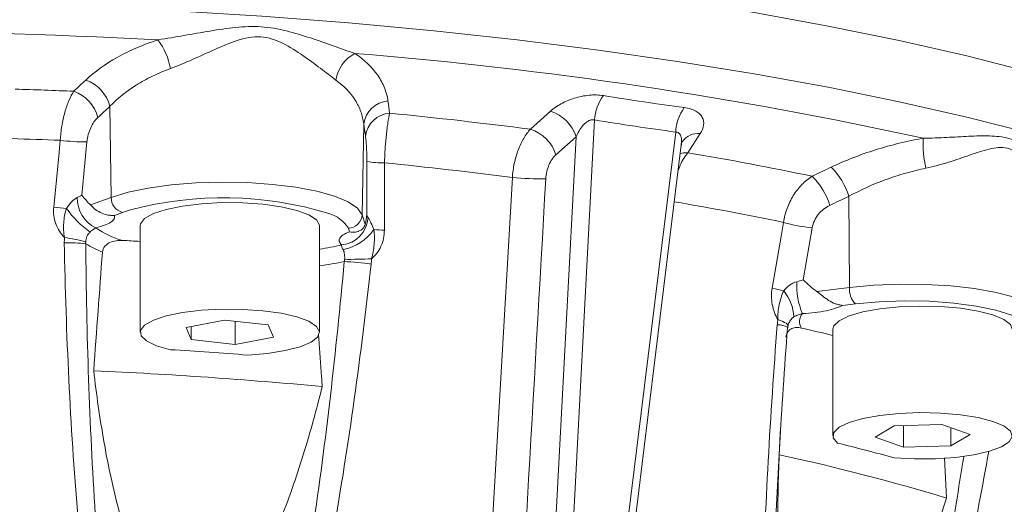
# Model space of a CAD drawing. Header units: millimetres. Extents: x 2 to 244, y -167 to 549.
# Tile 9 of 14: x 137 to 208, y 68 to 103. Entities that reach past the tile are written whole.
import ezdxf

# ---------------------------------------------------------------- set-up
doc = ezdxf.new("R2010")
doc.units = ezdxf.units.MM

msp = doc.modelspace()

# ---------------------------------------------------------------- linework, layer by layer
at = {"color": 7, "linetype": 'Continuous', "lineweight": 15}
for p, q in [((143.652, 97.214), (143.749, 90.61)), ((174.129, 95.55), (175.583, 96.856)), ((162.052, 95.938), (161.934, 89.349)), ((178.771, 96.226), (176.102, 45.614)), ((174.837, 45.659), (177.439, 95.003)), ((177.439, 95.003), (175.982, 93.698)), ((178.497, 45.256), (184.659, 95.346)), ((186.437, 95.234), (185.538, 93.845)), ((141.989, 94.634), (141.609, 90.776)), ((178.997, 45.081), (185.066, 94.419)), ((162.274, 89.343), (162.274, 93.227)), ((197.207, 90.685), (197.257, 84.07)), ((142.252, 90.056), (143.749, 90.61)), ((144.568, 89.512), (143.98, 89.295)), ((161.934, 89.349), (162.161, 88.676)), ((145.843, 88.549), (145.843, 80.821)), ((158.843, 80.821), (158.843, 88.549)), ((161.027, 88.113), (160.938, 88.377)), ((194.548, 88.404), (193.891, 84.618)), ((194.891, 83.785), (197.257, 84.07)), ((197.68, 82.887), (196.75, 82.775)), ((151.958, 81.712), (149.169, 81.181)), ((155.132, 81.353), (151.958, 81.712)), ((152.727, 81.625), (152.727, 79.93)), ((155.517, 80.462), (155.132, 81.353)), ((192.777, 81.167), (192.806, 81.355)), ((149.169, 81.181), (149.554, 80.29)), ((149.554, 81.254), (149.554, 80.29)), ((196.051, 81.046), (196.051, 73.319)), ((149.554, 80.29), (152.727, 79.93)), ((152.727, 79.93), (155.517, 80.462)), ((192.258, 73.648), (192.16, 71.941)), ((200.497, 74.041), (199.108, 73.219)), ((203.94, 74.14), (200.497, 74.041)), ((201.163, 74.06), (201.163, 72.497)), ((205.994, 73.418), (203.94, 74.14)), ((204.605, 73.906), (204.605, 72.597)), ((199.108, 73.219), (201.163, 72.497)), ((204.605, 72.597), (205.994, 73.418)), ((201.163, 72.497), (204.605, 72.597)), ((204.282, 68.804), (204.142, 71.722))]:
    msp.add_line(p, q, dxfattribs=at)
at = {"color": 8, "linetype": 'Continuous', "lineweight": 15}
msp.add_line((145.141, 89.702), (144.568, 89.512), dxfattribs=at)
at = {"color": 7, "linetype": 'Continuous', "lineweight": 15, "flags": 128}
for points in [[(135.351, 109.098), (141.852, 108.884), (148.299, 108.58), (154.672, 108.185), (160.954, 107.702), (167.125, 107.132), (173.168, 106.475), (179.065, 105.736), (184.799, 104.914), (190.352, 104.014), (195.709, 103.037), (200.853, 101.986), (205.77, 100.865), (210.446, 99.676)], [(139.582, 89.894), (139.968, 93.859), (140.054, 94.746)], [(163.551, 93.116), (163.546, 89.125), (163.545, 88.233)], [(143.749, 90.61), (144.967, 90.98), (146.431, 91.286), (148.09, 91.515), (149.885, 91.659), (151.753, 91.715), (153.628, 91.679), (155.444, 91.553), (157.137, 91.341), (158.647, 91.052), (159.922, 90.694), (160.916, 90.281), (161.595, 89.827), (161.934, 89.349)], [(158.843, 88.549), (158.84, 88.595), (158.623, 88.982), (158.067, 89.346), (157.201, 89.666), (156.073, 89.926), (154.743, 90.112), (153.284, 90.213), (151.774, 90.225), (150.294, 90.145), (148.926, 89.98), (147.742, 89.737), (146.806, 89.43), (146.169, 89.075), (145.867, 88.692), (145.843, 88.549)], [(191.652, 84.033), (192.324, 87.924), (192.474, 88.794)], [(209.663, 79.785), (210.265, 80.233), (210.504, 80.704), (210.371, 81.177), (209.871, 81.633), (209.024, 82.054), (207.867, 82.422), (206.445, 82.721), (204.82, 82.941), (203.056, 83.07), (201.228, 83.104), (199.411, 83.042), (197.68, 82.887)], [(153.639, 79.173), (155.075, 79.295), (156.362, 79.499), (157.433, 79.775), (158.229, 80.107), (158.706, 80.478), (158.84, 80.868), (158.623, 81.255), (158.067, 81.618), (157.201, 81.939), (156.073, 82.199), (154.743, 82.385), (153.284, 82.486), (151.774, 82.497), (150.294, 82.418), (148.926, 82.252), (147.742, 82.009), (146.806, 81.702), (146.169, 81.348), (145.867, 80.965), (145.913, 80.574), (146.308, 80.196), (147.028, 79.853), (148.036, 79.561)], [(209.051, 81.046), (208.918, 81.385), (208.443, 81.756), (207.65, 82.089), (206.582, 82.366), (205.296, 82.571), (203.862, 82.694), (202.356, 82.728), (200.862, 82.671), (199.458, 82.526), (198.222, 82.301), (197.22, 82.008), (196.505, 81.664), (196.117, 81.286), (196.051, 81.046)], [(192.777, 81.168), (192.777, 81.167), (192.758, 81.146)], [(200.489, 71.723), (201.968, 71.643), (203.478, 71.654), (204.938, 71.754), (206.269, 71.939), (207.4, 72.198), (208.268, 72.518), (208.828, 72.881), (209.048, 73.268), (208.918, 73.658), (208.443, 74.029), (207.65, 74.362), (206.582, 74.638), (205.296, 74.844), (203.862, 74.966), (202.356, 75), (200.862, 74.943), (199.458, 74.798), (198.222, 74.574), (197.22, 74.281), (196.505, 73.936), (196.117, 73.559), (196.077, 73.168), (196.387, 72.785)]]:
    msp.add_lwpolyline(points, dxfattribs=at)
at = {"color": 8, "linetype": 'Continuous', "lineweight": 15, "flags": 128}
for points in [[(135.351, 104.655), (141.852, 104.441), (148.299, 104.137), (154.672, 103.742), (160.954, 103.259), (167.125, 102.689), (173.168, 102.033), (179.065, 101.293), (184.799, 100.471), (190.352, 99.571), (195.709, 98.594), (200.853, 97.543), (205.77, 96.422), (210.446, 95.234)], [(185.538, 93.845), (185.218, 93.834), (184.989, 93.79)], [(197.257, 84.07), (199.028, 84.234), (200.886, 84.309), (202.765, 84.292), (204.599, 84.185), (206.323, 83.992), (207.878, 83.718), (209.207, 83.374), (210.265, 82.971), (211.013, 82.525), (211.426, 82.05), (211.507, 81.709)], [(192.071, 81.742), (192.256, 81.675), (192.417, 81.609), (192.553, 81.544), (192.66, 81.482), (192.737, 81.423), (192.784, 81.369), (192.798, 81.32), (192.796, 81.311)]]:
    msp.add_lwpolyline(points, dxfattribs=at)
at = {"color": 7, "linetype": 'Continuous', "lineweight": 15}
for centre, radius, start, end in [((123.355, -354.749), 457.403, 87.01944, 92.98056), ((143.095, 99.042), 5.031, 10.39572, 36.51333), ((162.684, 98.686), 2.684, 118.4239, 170.72317), ((136.803, -204.519), 306.554, 77.6058, 85.39664), ((140.992, 96.526), 2.747, 14.50122, 70.64034), ((123.628, -326.959), 425.62, 87.65621, 88.22963), ((140.12, 95.715), 2.746, 14.46282, 70.5563), ((182.03, 96.014), 3.266, 142.73354, 176.27961), ((163.96, 95.681), 1.925, 94.67757, 172.31997), ((187.87, 95.206), 3.215, 143.5472, 177.513), ((164.084, 94.8), 1.924, 94.78074, 172.35), ((130.3, -242.527), 340.907, 82.6133, 84.33967), ((174.7, 94.116), 2.878, 17.93931, 72.13336), ((173.243, 92.811), 2.878, 17.93093, 72.07679), ((123.609, -321.285), 416.356, 87.73644, 88.21964), ((141.899, 109.851), 15.218, 263.03429, 270.33675), ((210.542, 94.521), 7.95, 177.33164, 193.0275), ((145.01, -145.049), 242.308, 78.20397, 80.3717), ((163.382, 98.582), 5.469, 258.31481, 271.7775), ((130.232, -237.667), 332.457, 82.64012, 84.24798), ((192.536, 89.304), 4.87, 16.47712, 45.86034), ((191.149, 88.65), 4.871, 16.43837, 45.79302), ((174.754, 110.972), 19.019, 264.16204, 271.47915), ((143.645, 90.524), 2.355, 178.23719, 244.42784), ((144.865, 90.588), 1.116, 178.90132, 254.56426), ((151.874, 64.297), 26.282, 73.07141, 104.84427), ((141.957, 111.214), 21.452, 263.64472, 266.13467), ((146.471, 94.004), 7.287, 215.1225, 234.26212), ((160.926, 89.386), 1.009, 270.68054, 357.89733), ((160.251, 89.271), 2.12, 275.86117, 356.30691), ((195.594, 99.676), 11.32, 253.99965, 264.6979), ((146.265, 93.61), 6.354, 235.09363, 254.49883), ((159.843, 90.33), 3.585, 281.48312, 324.87286), ((163.916, 104.991), 16.762, 266.09631, 268.73287), ((140.655, 75.736), 11.576, 83.82164, 91.5231), ((139.266, 78.29), 9.462, 73.85273, 83.31071), ((145.333, 92.662), 6.413, 237.64231, 249.73822), ((124.218, -298.314), 386.337, 86.79126, 86.98084), ((155.267, 109.974), 23.397, 278.79101, 282.84178), ((160.089, 69.344), 16.611, 81.34962, 88.11571), ((162.762, 54.052), 32.093, 90.28218, 93.74838), ((198.565, 84.219), 5.139, 176.9533, 203.45444), ((194.361, 93.265), 9.622, 253.6465, 258.78427), ((190.069, 81.801), 3.157, 2.44482, 39.92864), ((198.762, 83.94), 1.511, 175.0678, 224.22602), ((194.469, 81.601), 0.844, 137.17523, 213.62809), ((153.727, -93.679), 179.339, 76.34937, 77.09935), ((125.069, -292.196), 372.466, 85.60084, 86.4649), ((125.038, -293.41), 371.858, 84.75405, 87.31169), ((158.382, -82.511), 159.879, 74.72991, 76.24846), ((158.281, -83.945), 159.526, 73.24007, 77.73829)]:
    msp.add_arc(centre, radius, start, end, dxfattribs=at)
at = {"color": 8, "linetype": 'Continuous', "lineweight": 15}
for centre, radius, start, end in [((186.277, 93.836), 1.407, 83.48427, 144.97775), ((144.454, -143.536), 237.241, 78.32204, 80.26774), ((158.784, 86.988), 2.563, 32.82072, 73.13221), ((154.94, 113.833), 28.463, 277.88118, 281.54304), ((192.064, 80.003), 1.365, 58.52287, 91.87468)]:
    msp.add_arc(centre, radius, start, end, dxfattribs=at)
at = {"color": 7, "linetype": 'Continuous', "lineweight": 15}
for points, knots in [([(147.139, 102.036), (147.769, 102.13), (148.396, 102.238), (149.649, 102.457), (150.276, 102.57), (151.524, 102.776), (152.144, 102.871), (153.075, 102.965), (153.385, 102.988), (154.007, 103.007), (154.318, 103.003), (155.243, 102.94), (155.853, 102.828), (157.037, 102.534), (157.615, 102.356), (158.75, 101.984), (159.302, 101.79), (160.377, 101.408), (160.902, 101.219), (161.406, 101.046)], [0, 0, 0, 0, 0.125, 0.125, 0.25, 0.25, 0.375, 0.375, 0.4375, 0.4375, 0.5, 0.5, 0.625, 0.625, 0.75, 0.75, 0.875, 0.875, 1, 1, 1, 1]), ([(160.035, 99.118), (159.685, 99.375), (159.306, 99.668), (158.506, 100.273), (158.084, 100.588), (157.185, 101.207), (156.715, 101.51), (155.959, 101.89), (155.697, 102.004), (155.148, 102.179), (154.867, 102.237), (154.295, 102.274), (153.999, 102.252), (153.428, 102.15), (153.151, 102.073), (152.326, 101.802), (151.788, 101.571), (150.706, 101.09), (150.169, 100.841), (149.105, 100.37), (148.576, 100.145), (148.044, 99.95)], [0, 0, 0, 0, 0.125, 0.125, 0.25, 0.25, 0.375, 0.375, 0.4375, 0.4375, 0.5, 0.5, 0.5625, 0.5625, 0.625, 0.625, 0.75, 0.75, 0.875, 0.875, 1, 1, 1, 1]), ([(141.903, 99.118), (142.545, 99.72), (143.306, 100.267), (144.627, 101.007), (145.1, 101.24), (146.086, 101.666), (146.601, 101.861), (147.139, 102.036)], [0, 0, 0, 0, 0.5, 0.5, 0.75, 0.75, 1, 1, 1, 1]), ([(161.406, 101.046), (162.111, 100.572), (162.658, 100.043), (163.263, 99.171), (163.427, 98.866), (163.674, 98.244), (163.758, 97.926), (163.803, 97.599)], [0, 0, 0, 0, 0.5, 0.5, 0.75, 0.75, 1, 1, 1, 1]), ([(148.044, 99.95), (147.59, 99.784), (147.156, 99.6), (146.327, 99.198), (145.93, 98.978), (144.823, 98.285), (144.187, 97.774), (143.652, 97.214)], [0, 0, 0, 0, 0.25, 0.25, 0.5, 0.5, 1, 1, 1, 1]), ([(162.052, 95.938), (162.014, 96.239), (161.944, 96.533), (161.737, 97.107), (161.599, 97.388), (161.091, 98.193), (160.63, 98.681), (160.035, 99.118)], [0, 0, 0, 0, 0.25, 0.25, 0.5, 0.5, 1, 1, 1, 1]), ([(140.054, 94.746), (140.075, 95.097), (140.115, 95.443), (140.198, 95.954), (140.231, 96.124), (140.302, 96.452), (140.341, 96.611), (140.469, 97.075), (140.569, 97.366), (140.787, 97.881), (140.907, 98.111), (141.034, 98.305)], [0, 0, 0, 0, 0.25, 0.25, 0.375, 0.375, 0.5, 0.5, 0.75, 0.75, 1, 1, 1, 1]), ([(175.583, 96.856), (175.798, 97.049), (176.05, 97.227), (176.488, 97.469), (176.643, 97.544), (176.964, 97.681), (177.131, 97.742), (177.477, 97.851), (177.659, 97.898), (178.02, 97.972), (178.202, 98), (178.566, 98.034), (178.75, 98.041), (179.1, 98.033), (179.268, 98.018), (179.431, 97.991)], [0, 0, 0, 0, 0.25, 0.25, 0.375, 0.375, 0.5, 0.5, 0.625, 0.625, 0.75, 0.75, 0.875, 0.875, 1, 1, 1, 1]), ([(185.284, 97.116), (185.446, 97.094), (185.596, 97.062), (185.871, 96.978), (185.998, 96.925), (186.219, 96.803), (186.313, 96.735), (186.472, 96.582), (186.535, 96.499), (186.676, 96.238), (186.707, 96.044), (186.653, 95.646), (186.569, 95.439), (186.437, 95.234)], [0, 0, 0, 0, 0.125, 0.125, 0.25, 0.25, 0.375, 0.375, 0.5, 0.5, 0.75, 0.75, 1, 1, 1, 1]), ([(142.779, 96.401), (142.68, 96.309), (142.586, 96.2), (142.413, 95.951), (142.332, 95.809), (142.192, 95.504), (142.132, 95.338), (142.039, 94.992), (142.006, 94.815), (141.989, 94.634)], [0, 0, 0, 0, 0.25, 0.25, 0.5, 0.5, 0.75, 0.75, 1, 1, 1, 1]), ([(163.924, 96.717), (163.88, 96.518), (163.838, 96.286), (163.779, 95.891), (163.76, 95.751), (163.723, 95.459), (163.706, 95.308), (163.673, 94.996), (163.658, 94.835), (163.629, 94.504), (163.616, 94.332), (163.581, 93.817), (163.563, 93.469), (163.551, 93.116)], [0, 0, 0, 0, 0.25, 0.25, 0.375, 0.375, 0.5, 0.5, 0.625, 0.625, 0.75, 0.75, 1, 1, 1, 1]), ([(178.771, 96.226), (178.699, 96.246), (178.62, 96.247), (178.462, 96.216), (178.385, 96.184), (178.241, 96.102), (178.173, 96.052), (178.047, 95.943), (177.989, 95.884), (177.828, 95.7), (177.734, 95.566), (177.57, 95.29), (177.5, 95.148), (177.439, 95.003)], [0, 0, 0, 0, 0.125, 0.125, 0.25, 0.25, 0.375, 0.375, 0.5, 0.5, 0.75, 0.75, 1, 1, 1, 1]), ([(162.274, 93.227), (162.274, 93.41), (162.272, 93.589), (162.262, 93.943), (162.256, 94.114), (162.238, 94.429), (162.228, 94.578), (162.204, 94.841), (162.191, 94.956), (162.177, 95.056)], [0, 0, 0, 0, 0.25, 0.25, 0.5, 0.5, 0.75, 0.75, 1, 1, 1, 1]), ([(172.82, 92.051), (172.844, 92.398), (172.892, 92.74), (172.999, 93.244), (173.041, 93.412), (173.135, 93.735), (173.187, 93.892), (173.357, 94.348), (173.493, 94.635), (173.79, 95.14), (173.953, 95.363), (174.129, 95.55)], [0, 0, 0, 0, 0.25, 0.25, 0.375, 0.375, 0.5, 0.5, 0.75, 0.75, 1, 1, 1, 1]), ([(202.601, 94.891), (203.188, 94.9), (203.753, 94.925), (204.85, 94.982), (205.384, 95.014), (206.415, 95.062), (206.914, 95.079), (207.639, 95.059), (207.878, 95.044), (208.348, 94.987), (208.58, 94.945), (209.257, 94.771), (209.688, 94.587), (210.496, 94.155), (210.875, 93.911), (211.587, 93.41), (211.918, 93.155), (212.525, 92.656), (212.802, 92.412), (213.046, 92.187)], [0, 0, 0, 0, 0.125, 0.125, 0.25, 0.25, 0.375, 0.375, 0.4375, 0.4375, 0.5, 0.5, 0.625, 0.625, 0.75, 0.75, 0.875, 0.875, 1, 1, 1, 1]), ([(185.088, 94.401), (185.085, 94.451), (185.078, 94.609), (185.152, 94.679), (185.13, 94.652), (185.129, 94.651)], [0, 0, 0, 0, 0.307739, 0.987539, 1, 1, 1, 1]), ([(195.928, 92.799), (196.951, 93.285), (198.025, 93.705), (199.712, 94.236), (200.29, 94.396), (201.442, 94.674), (202.021, 94.793), (202.601, 94.891)], [0, 0, 0, 0, 0.5, 0.5, 0.75, 0.75, 1, 1, 1, 1]), ([(211.575, 90.457), (211.503, 90.743), (211.385, 91.07), (211.071, 91.752), (210.876, 92.11), (210.404, 92.824), (210.131, 93.178), (209.653, 93.644), (209.481, 93.788), (209.106, 94.028), (208.907, 94.118), (208.487, 94.224), (208.263, 94.238), (207.818, 94.207), (207.595, 94.165), (206.916, 93.998), (206.449, 93.836), (205.471, 93.499), (204.964, 93.322), (203.914, 92.997), (203.37, 92.847), (202.797, 92.728)], [0, 0, 0, 0, 0.125, 0.125, 0.25, 0.25, 0.375, 0.375, 0.4375, 0.4375, 0.5, 0.5, 0.5625, 0.5625, 0.625, 0.625, 0.75, 0.75, 0.875, 0.875, 1, 1, 1, 1]), ([(175.982, 93.698), (175.88, 93.607), (175.786, 93.498), (175.615, 93.249), (175.538, 93.107), (175.41, 92.805), (175.357, 92.641), (175.28, 92.305), (175.255, 92.133), (175.245, 91.959)], [0, 0, 0, 0, 0.25, 0.25, 0.5, 0.5, 0.75, 0.75, 1, 1, 1, 1]), ([(192.474, 88.794), (192.524, 89.14), (192.609, 89.478), (192.789, 89.971), (192.858, 90.134), (193.01, 90.446), (193.093, 90.597), (193.364, 91.033), (193.575, 91.303), (194.031, 91.771), (194.281, 91.975), (194.545, 92.142)], [0, 0, 0, 0, 0.25, 0.25, 0.375, 0.375, 0.5, 0.5, 0.75, 0.75, 1, 1, 1, 1]), ([(202.797, 92.728), (202.308, 92.628), (201.822, 92.507), (200.853, 92.23), (200.369, 92.072), (198.955, 91.553), (198.059, 91.148), (197.207, 90.685)], [0, 0, 0, 0, 0.25, 0.25, 0.5, 0.5, 1, 1, 1, 1]), ([(170.139, 45.562), (170.216, 46.889), (170.293, 48.215), (170.369, 49.541), (170.676, 54.846), (170.982, 60.152), (171.288, 65.457), (171.799, 74.321), (172.31, 83.186), (172.82, 92.051)], [0, 0, 0, 0, 0.004, 0.004, 0.004, 0.02, 0.02, 0.02, 0.04673558, 0.04673558, 0.04673558, 0.04673558]), ([(140.511, 89.811), (140.616, 89.98), (140.732, 90.136), (140.998, 90.412), (141.146, 90.528), (141.291, 90.596)], [0, 0, 0, 0, 0.5, 0.5, 1, 1, 1, 1]), ([(142.252, 90.056), (142.337, 89.976), (142.433, 89.879), (142.664, 89.688), (142.8, 89.595), (143.099, 89.442), (143.267, 89.38), (143.527, 89.322), (143.616, 89.308), (143.796, 89.293), (143.889, 89.291), (143.98, 89.295)], [0, 0, 0, 0, 0.25, 0.25, 0.5, 0.5, 0.75, 0.75, 0.875, 0.875, 1, 1, 1, 1]), ([(195.82, 90.028), (195.664, 89.954), (195.514, 89.862), (195.237, 89.644), (195.107, 89.517), (194.883, 89.237), (194.786, 89.082), (194.634, 88.753), (194.579, 88.582), (194.548, 88.404)], [0, 0, 0, 0, 0.25, 0.25, 0.5, 0.5, 0.75, 0.75, 1, 1, 1, 1]), ([(140.368, 87.687), (140.226, 87.831), (140.101, 87.988), (139.886, 88.327), (139.795, 88.511), (139.66, 88.891), (139.614, 89.086), (139.565, 89.489), (139.563, 89.692), (139.582, 89.894)], [0, 0, 0, 0, 0.25, 0.25, 0.5, 0.5, 0.75, 0.75, 1, 1, 1, 1]), ([(140.368, 87.687), (140.291, 88.041), (140.278, 88.398), (140.315, 88.937), (140.337, 89.116), (140.404, 89.468), (140.449, 89.641), (140.511, 89.811)], [0, 0, 0, 0, 0.5, 0.5, 0.75, 0.75, 1, 1, 1, 1]), ([(143.98, 89.295), (144.01, 89.211), (144.002, 89.128), (143.912, 88.963), (143.829, 88.882), (143.597, 88.729), (143.443, 88.654), (143.079, 88.518), (142.869, 88.456), (142.629, 88.399)], [0, 0, 0, 0, 0.25, 0.25, 0.5, 0.5, 0.75, 0.75, 1, 1, 1, 1]), ([(162.161, 88.676), (162.146, 88.602), (162.112, 88.514), (161.991, 88.348), (161.905, 88.27), (161.698, 88.152), (161.574, 88.11), (161.377, 88.084), (161.309, 88.081), (161.17, 88.088), (161.097, 88.097), (161.027, 88.113)], [0, 0, 0, 0, 0.25, 0.25, 0.5, 0.5, 0.75, 0.75, 0.875, 0.875, 1, 1, 1, 1]), ([(162.367, 89.135), (162.396, 89.094), (162.429, 89.041), (162.499, 88.917), (162.536, 88.845), (162.645, 88.617), (162.713, 88.447), (162.775, 88.267)], [0, 0, 0, 0, 0.25, 0.25, 0.5, 0.5, 1, 1, 1, 1]), ([(142.215, 88.089), (142.166, 88.044), (142.124, 87.994), (142.051, 87.886), (142.019, 87.829), (141.939, 87.646), (141.906, 87.515), (141.897, 87.378)], [0, 0, 0, 0, 0.25, 0.25, 0.5, 0.5, 1, 1, 1, 1]), ([(142.629, 88.399), (142.589, 88.37), (142.536, 88.334), (142.391, 88.233), (142.302, 88.169), (142.215, 88.089)], [0, 0, 0, 0, 0.5, 0.5, 1, 1, 1, 1]), ([(160.467, 87.162), (160.368, 87.242), (160.306, 87.323), (160.254, 87.488), (160.265, 87.573), (160.361, 87.736), (160.445, 87.816), (160.686, 87.971), (160.84, 88.044), (161.027, 88.113)], [0, 0, 0, 0, 0.25, 0.25, 0.5, 0.5, 0.75, 0.75, 1, 1, 1, 1]), ([(161.635, 88.135), (161.63, 88.133), (161.623, 88.131), (161.675, 88.15), (161.69, 88.155)], [0, 0, 0, 0, 0.693132, 1, 1, 1, 1]), ([(162.775, 88.267), (162.807, 88.09), (162.821, 87.913), (162.827, 87.557), (162.819, 87.378), (162.786, 87.021), (162.762, 86.841), (162.697, 86.489), (162.656, 86.315), (162.603, 86.145)], [0, 0, 0, 0, 0.25, 0.25, 0.5, 0.5, 0.75, 0.75, 1, 1, 1, 1]), ([(163.545, 88.233), (163.545, 88.029), (163.525, 87.83), (163.443, 87.44), (163.38, 87.247), (163.219, 86.889), (163.119, 86.72), (162.883, 86.407), (162.75, 86.268), (162.603, 86.145)], [0, 0, 0, 0, 0.25, 0.25, 0.5, 0.5, 0.75, 0.75, 1, 1, 1, 1]), ([(144.193, 47.944), (143.795, 49.56), (143.464, 51.183), (142.879, 54.437), (142.626, 56.067), (141.948, 60.968), (141.603, 64.247), (141.046, 70.818), (140.835, 74.11), (140.517, 80.706), (140.41, 84.007), (140.347, 87.308)], [0, 0, 0, 0, 0.125, 0.125, 0.25, 0.25, 0.5, 0.5, 0.75, 0.75, 1, 1, 1, 1]), ([(141.901, 87.245), (141.93, 83.972), (141.997, 80.699), (142.221, 74.155), (142.379, 70.887), (142.813, 64.359), (143.088, 61.099), (143.642, 56.22), (143.85, 54.596), (144.337, 51.352), (144.614, 49.733), (144.95, 48.118)], [0, 0, 0, 0, 0.25, 0.25, 0.5, 0.5, 0.75, 0.75, 0.875, 0.875, 1, 1, 1, 1]), ([(143.112, 86.646), (143.124, 86.802), (143.191, 86.946), (143.39, 87.18), (143.519, 87.268), (143.797, 87.399), (143.946, 87.441), (144.255, 87.489), (144.41, 87.496), (144.566, 87.487)], [0, 0, 0, 0, 0.25, 0.25, 0.5, 0.5, 0.75, 0.75, 1, 1, 1, 1]), ([(160.556, 86.817), (160.531, 86.862), (160.508, 86.902), (160.471, 86.975), (160.458, 87.008), (160.435, 87.093), (160.444, 87.131), (160.467, 87.162)], [0, 0, 0, 0, 0.25, 0.25, 0.5, 0.5, 1, 1, 1, 1]), ([(160.663, 86.077), (160.677, 86.213), (160.673, 86.347), (160.648, 86.537), (160.636, 86.597), (160.604, 86.712), (160.584, 86.767), (160.556, 86.817)], [0, 0, 0, 0, 0.5, 0.5, 0.75, 0.75, 1, 1, 1, 1]), ([(154.464, 47.458), (154.925, 49.013), (155.328, 50.582), (156.07, 53.739), (156.406, 55.327), (157.347, 60.108), (157.883, 63.32), (158.839, 69.756), (159.258, 72.984), (160.01, 79.454), (160.341, 82.697), (160.636, 85.946)], [0, 0, 0, 0, 0.125, 0.125, 0.25, 0.25, 0.5, 0.5, 0.75, 0.75, 1, 1, 1, 1]), ([(162.588, 85.766), (162.224, 82.496), (161.818, 79.235), (160.909, 72.731), (160.405, 69.489), (159.551, 64.644), (159.25, 63.033), (158.607, 59.817), (158.265, 58.213), (157.528, 55.023), (157.134, 53.436), (156.271, 50.285), (155.802, 48.721), (155.269, 47.176)], [0, 0, 0, 0, 0.25, 0.25, 0.5, 0.5, 0.625, 0.625, 0.75, 0.75, 0.875, 0.875, 1, 1, 1, 1]), ([(192.489, 83.827), (192.609, 83.98), (192.743, 84.119), (193.059, 84.355), (193.24, 84.448), (193.433, 84.493)], [0, 0, 0, 0, 0.5, 0.5, 1, 1, 1, 1]), ([(192.071, 81.742), (191.971, 81.902), (191.887, 82.073), (191.748, 82.437), (191.693, 82.632), (191.621, 83.026), (191.602, 83.226), (191.6, 83.632), (191.617, 83.834), (191.652, 84.033)], [0, 0, 0, 0, 0.25, 0.25, 0.5, 0.5, 0.75, 0.75, 1, 1, 1, 1]), ([(192.071, 81.742), (192.043, 82.103), (192.081, 82.459), (192.194, 82.987), (192.241, 83.161), (192.35, 83.5), (192.414, 83.667), (192.489, 83.827)], [0, 0, 0, 0, 0.5, 0.5, 0.75, 0.75, 1, 1, 1, 1]), ([(194.891, 83.785), (195.025, 83.689), (195.155, 83.577), (195.435, 83.35), (195.584, 83.237), (195.896, 83.042), (196.062, 82.957), (196.315, 82.863), (196.401, 82.838), (196.574, 82.797), (196.663, 82.783), (196.75, 82.775)], [0, 0, 0, 0, 0.25, 0.25, 0.5, 0.5, 0.75, 0.75, 0.875, 0.875, 1, 1, 1, 1]), ([(193.85, 82.174), (193.758, 82.153), (193.657, 82.128), (193.437, 82.052), (193.324, 82.002), (193.223, 81.936)], [0, 0, 0, 0, 0.5, 0.5, 1, 1, 1, 1]), ([(196.75, 82.775), (196.615, 82.698), (196.446, 82.627), (196.053, 82.497), (195.825, 82.437), (195.323, 82.333), (195.046, 82.289), (194.468, 82.218), (194.166, 82.191), (193.85, 82.174)], [0, 0, 0, 0, 0.25, 0.25, 0.5, 0.5, 0.75, 0.75, 1, 1, 1, 1]), ([(191.361, 41.783), (191.207, 43.437), (191.103, 45.09), (190.954, 48.395), (190.909, 50.046), (190.838, 54.999), (190.872, 58.299), (191.044, 64.896), (191.183, 68.194), (191.543, 74.787), (191.764, 78.08), (192.019, 81.368)], [0, 0, 0, 0, 0.125, 0.125, 0.25, 0.25, 0.5, 0.5, 0.75, 0.75, 1, 1, 1, 1]), ([(192.784, 81.232), (192.792, 81.285), (192.814, 81.428), (192.886, 81.546), (192.932, 81.621)], [0, 0, 0, 0, 0.368123, 1, 1, 1, 1]), ([(159.037, 76.891), (159.013, 77.247), (158.926, 78.511), (158.837, 79.776), (158.773, 80.684)], [0, 0, 0, 0, 0.28153, 1, 1, 1, 1]), ([(192.758, 81.146), (192.549, 78.237), (191.992, 70.478), (191.752, 62.674), (191.602, 57.795)], [0, 0, 0, 0, 0.374827, 1, 1, 1, 1]), ([(192.65, 80.47), (192.659, 80.623), (192.711, 80.761), (192.864, 80.969), (192.963, 81.042), (193.176, 81.138), (193.292, 81.163), (193.527, 81.173), (193.646, 81.161), (193.766, 81.133)], [0, 0, 0, 0, 0.25, 0.25, 0.5, 0.5, 0.75, 0.75, 1, 1, 1, 1]), ([(142.479, 78.039), (142.678, 76.318), (142.919, 74.604), (143.518, 71.199), (143.874, 69.505), (144.557, 66.996), (144.809, 66.169), (145.387, 64.543), (145.711, 63.743), (146.297, 62.582), (146.507, 62.206), (146.971, 61.484), (147.226, 61.138), (147.663, 60.659), (147.816, 60.509), (148.143, 60.231), (148.318, 60.103), (148.684, 59.887), (148.876, 59.799), (149.278, 59.67), (149.491, 59.63), (149.91, 59.612), (150.119, 59.631), (150.536, 59.722), (150.735, 59.792), (151.119, 59.969), (151.305, 60.077), (151.657, 60.317), (151.823, 60.448), (152.302, 60.867), (152.597, 61.183), (153.14, 61.843), (153.39, 62.187), (154.096, 63.248), (154.51, 63.993), (155.276, 65.523), (155.627, 66.31), (156.604, 68.686), (157.161, 70.302), (158.173, 73.571), (158.624, 75.224), (159.037, 76.891)], [0, 0, 0, 0, 0.125, 0.125, 0.25, 0.25, 0.3125, 0.3125, 0.375, 0.375, 0.40625, 0.40625, 0.4375, 0.4375, 0.453125, 0.453125, 0.46875, 0.46875, 0.484375, 0.484375, 0.5, 0.5, 0.515625, 0.515625, 0.53125, 0.53125, 0.546875, 0.546875, 0.5625, 0.5625, 0.59375, 0.59375, 0.625, 0.625, 0.6875, 0.6875, 0.75, 0.75, 0.875, 0.875, 1, 1, 1, 1]), ([(192.16, 71.941), (192.09, 70.216), (192.052, 68.492), (192.065, 65.907), (192.08, 65.045), (192.141, 63.322), (192.186, 62.462), (192.315, 60.756), (192.399, 59.908), (192.625, 58.23), (192.765, 57.399), (193.056, 56.175), (193.166, 55.773), (193.358, 55.19), (193.427, 54.999), (193.577, 54.626), (193.658, 54.442), (193.834, 54.091), (193.929, 53.923), (194.136, 53.608), (194.25, 53.46), (194.496, 53.2), (194.627, 53.088), (194.912, 52.909), (195.063, 52.845), (195.371, 52.776), (195.532, 52.769), (195.85, 52.809), (196.007, 52.855), (196.471, 53.052), (196.757, 53.255), (197.304, 53.737), (197.558, 54.013), (198.038, 54.598), (198.265, 54.91), (198.921, 55.881), (199.325, 56.58), (200.08, 58.004), (200.434, 58.735), (201.447, 60.962), (202.06, 62.494), (203.22, 65.612), (203.764, 67.202), (204.282, 68.804)], [0, 0, 0, 0, 0.125, 0.125, 0.1875, 0.1875, 0.25, 0.25, 0.3125, 0.3125, 0.375, 0.375, 0.40625, 0.40625, 0.421875, 0.421875, 0.4375, 0.4375, 0.453125, 0.453125, 0.46875, 0.46875, 0.484375, 0.484375, 0.5, 0.5, 0.515625, 0.515625, 0.53125, 0.53125, 0.5625, 0.5625, 0.59375, 0.59375, 0.625, 0.625, 0.6875, 0.6875, 0.75, 0.75, 0.875, 0.875, 1, 1, 1, 1])]:
    msp.add_open_spline(points, degree=3, knots=knots, dxfattribs=at)
for points in [[(141.034, 98.305), (141.324, 98.576), (141.613, 98.847), (141.903, 99.118)], [(179.431, 97.991), (181.379, 97.674), (183.331, 97.383), (185.284, 97.116)], [(143.652, 97.214), (143.361, 96.943), (143.07, 96.672), (142.779, 96.401)], [(163.803, 97.599), (163.843, 97.305), (163.884, 97.011), (163.924, 96.717)], [(162.177, 95.056), (162.135, 95.35), (162.094, 95.644), (162.052, 95.938)], [(184.659, 95.346), (182.694, 95.614), (180.731, 95.907), (178.771, 96.226)], [(194.545, 92.142), (195.006, 92.36), (195.467, 92.579), (195.928, 92.799)], [(175.245, 91.959), (174.361, 76.462), (173.475, 60.964), (172.587, 45.467)], [(141.291, 90.596), (141.411, 90.653), (141.516, 90.712), (141.609, 90.776)], [(142.252, 90.056), (142.025, 90.268), (141.817, 90.521), (141.609, 90.776)], [(197.207, 90.685), (196.745, 90.466), (196.283, 90.247), (195.82, 90.028)], [(162.161, 88.676), (162.2, 88.869), (162.237, 89.105), (162.274, 89.343)], [(162.274, 89.343), (162.287, 89.272), (162.318, 89.203), (162.367, 89.135)], [(140.347, 87.308), (140.345, 87.435), (140.352, 87.561), (140.368, 87.687)], [(141.897, 87.378), (141.894, 87.333), (141.896, 87.289), (141.901, 87.245)], [(143.112, 86.646), (142.897, 83.778), (142.686, 80.909), (142.479, 78.039)], [(160.636, 85.946), (160.649, 85.988), (160.659, 86.032), (160.663, 86.077)], [(162.603, 86.145), (162.607, 86.018), (162.602, 85.892), (162.588, 85.766)], [(193.433, 84.493), (193.591, 84.53), (193.744, 84.571), (193.891, 84.618)], [(194.891, 83.785), (194.538, 84.037), (194.213, 84.327), (193.891, 84.618)], [(192.019, 81.368), (192.029, 81.494), (192.046, 81.619), (192.071, 81.742)]]:
    msp.add_open_spline(points, degree=3, dxfattribs=at)
at = {"color": 8, "linetype": 'Continuous', "lineweight": 15}
for points, knots in [([(185.054, 94.42), (185.068, 94.512), (185.099, 94.729), (185.06, 94.995), (184.972, 95.178), (184.88, 95.277), (184.781, 95.334), (184.694, 95.342), (184.659, 95.346)], [0, 0, 0, 0, 0.226592, 0.53174, 0.692365, 0.780218, 0.908864, 1, 1, 1, 1]), ([(185.538, 93.845), (185.34, 93.578), (185.072, 93.214), (184.883, 92.667), (184.833, 92.522)], [0, 0, 0, 0, 0.7346786, 1, 1, 1, 1]), ([(193.223, 81.936), (193.192, 81.914), (193.074, 81.831), (192.989, 81.713), (192.927, 81.625)], [0, 0, 0, 0, 0.2625269, 1, 1, 1, 1]), ([(207.356, 72.204), (206.879, 69.631), (205.615, 62.824), (203.61, 54.014), (201.465, 45.73), (200.136, 41.702), (199.47, 39.684)], [0, 0, 0, 0, 0.231331, 0.61215, 0.805759, 1, 1, 1, 1]), ([(198.832, 40.067), (199.413, 42.092), (200.577, 46.151), (202.442, 54.447), (204.131, 62.998), (205.166, 69.522), (205.531, 71.824)], [0, 0, 0, 0, 0.197997, 0.396735, 0.787062, 1, 1, 1, 1])]:
    msp.add_open_spline(points, degree=3, knots=knots, dxfattribs=at)

doc.saveas('drawing.dxf')
